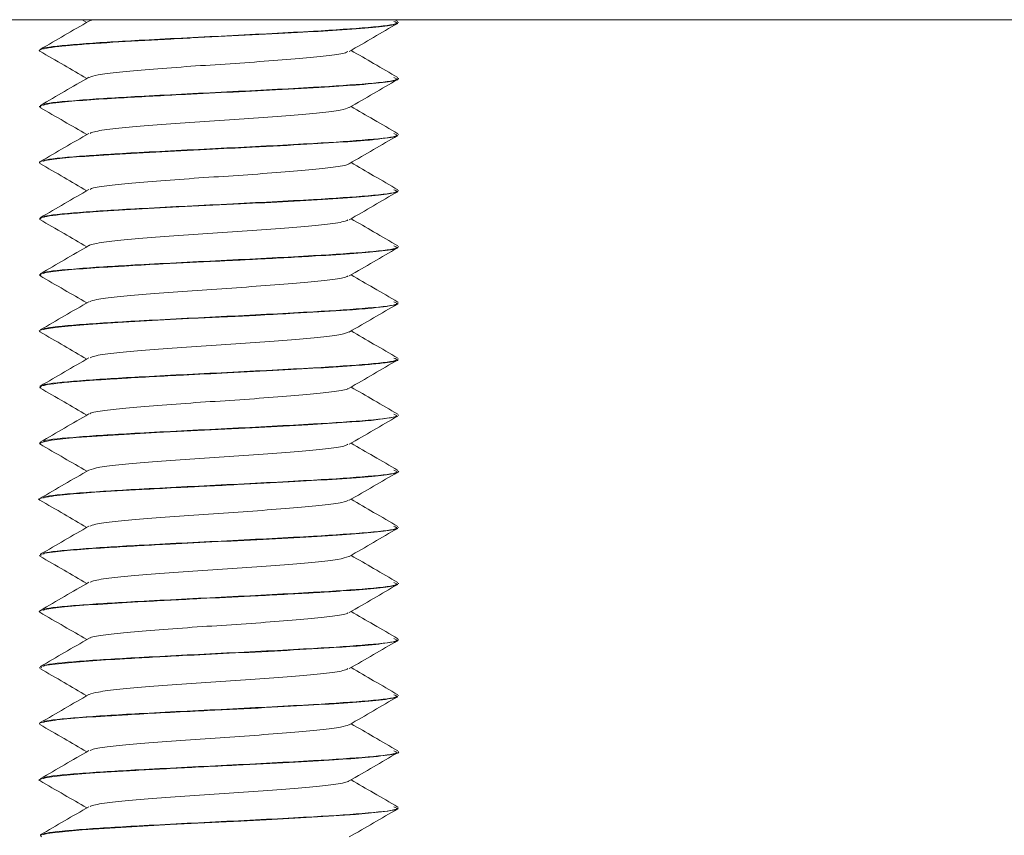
# Model space of a CAD drawing. Header units: millimetres. Extents: x 330 to 1856, y -20 to 3175.
# Tile 46 of 53: x 1721 to 1743, y 1747 to 1765. Entities that reach past the tile are written whole.
import ezdxf

# ---------------------------------------------------------------- set-up
doc = ezdxf.new("R2010")
doc.units = ezdxf.units.MM

msp = doc.modelspace()

# ---------------------------------------------------------------- linework, layer by layer
at = {"color": 7, "linetype": 'Continuous', "lineweight": 15}
for p, q in [((1855.939, 1764.98), (1705.939, 1764.98)), ((1722.893, 1764.98), (1722.995, 1764.921)), ((1729.927, 1764.941), (1729.859, 1764.98)), ((1729.939, 1764.916), (1729.939, 1764.926)), ((1721.939, 1764.301), (1721.939, 1764.291)), ((1729.939, 1763.666), (1729.939, 1763.676)), ((1721.939, 1763.051), (1721.939, 1763.041)), ((1729.939, 1762.416), (1729.939, 1762.426)), ((1721.939, 1761.801), (1721.939, 1761.791)), ((1729.939, 1761.166), (1729.939, 1761.176)), ((1721.939, 1760.551), (1721.939, 1760.541)), ((1729.939, 1759.916), (1729.939, 1759.926)), ((1721.939, 1759.301), (1721.939, 1759.291)), ((1729.939, 1758.666), (1729.939, 1758.676)), ((1721.939, 1758.051), (1721.939, 1758.041)), ((1729.939, 1757.416), (1729.939, 1757.426)), ((1721.939, 1756.801), (1721.939, 1756.791)), ((1729.939, 1756.166), (1729.939, 1756.176)), ((1721.939, 1755.551), (1721.939, 1755.541)), ((1729.939, 1754.916), (1729.939, 1754.926)), ((1721.939, 1754.301), (1721.939, 1754.291)), ((1729.939, 1753.666), (1729.939, 1753.676)), ((1721.939, 1753.051), (1721.939, 1753.041)), ((1729.939, 1752.416), (1729.939, 1752.426)), ((1721.939, 1751.801), (1721.939, 1751.791)), ((1729.939, 1751.166), (1729.939, 1751.176)), ((1721.939, 1750.551), (1721.939, 1750.541)), ((1729.939, 1749.916), (1729.939, 1749.926)), ((1721.939, 1749.301), (1721.939, 1749.291)), ((1729.939, 1748.666), (1729.939, 1748.676)), ((1721.939, 1748.051), (1721.939, 1748.041)), ((1729.939, 1747.416), (1729.939, 1747.426))]:
    msp.add_line(p, q, dxfattribs=at)
at = {"color": 7, "linetype": 'Continuous', "lineweight": 15, "flags": 128}
for points in [[(1721.971, 1755.541), (1721.952, 1755.557), (1722.207, 1755.614), (1722.53, 1755.651), (1722.76, 1755.672), (1723.461, 1755.72), (1724.546, 1755.783), (1725.621, 1755.838), (1726.829, 1755.898), (1727.92, 1755.957), (1728.897, 1756.019), (1729.073, 1756.032), (1729.124, 1756.036), (1729.133, 1756.037), (1729.134, 1756.037), (1729.135, 1756.037), (1729.135, 1756.037), (1729.135, 1756.037), (1729.135, 1756.037), (1729.135, 1756.037), (1729.135, 1756.037), (1729.136, 1756.037), (1729.142, 1756.038), (1729.207, 1756.043), (1729.329, 1756.054), (1729.879, 1756.132), (1729.906, 1756.166)], [(1721.986, 1746.778), (1721.962, 1746.812), (1722.004, 1746.826), (1722.035, 1746.834), (1722.054, 1746.838), (1722.064, 1746.84), (1722.067, 1746.841), (1722.068, 1746.841), (1722.068, 1746.841), (1722.068, 1746.841), (1722.068, 1746.841), (1722.068, 1746.841), (1722.068, 1746.841), (1722.068, 1746.841), (1722.068, 1746.841), (1722.07, 1746.842), (1722.086, 1746.845), (1722.115, 1746.85), (1722.23, 1746.867), (1722.894, 1746.932), (1723.751, 1746.988), (1724.85, 1747.049), (1725.937, 1747.104), (1726.43, 1747.127), (1726.994, 1747.156), (1728.138, 1747.22), (1728.982, 1747.275), (1729.705, 1747.348), (1729.928, 1747.402), (1729.914, 1747.416)]]:
    msp.add_lwpolyline(points, dxfattribs=at)
at = {"color": 7, "linetype": 'Continuous', "lineweight": 15}
for points, knots in [([(1721.952, 1764.278), (1721.949, 1764.279), (1721.896, 1764.301), (1722.008, 1764.336), (1722.286, 1764.376), (1722.485, 1764.397), (1722.588, 1764.407), (1722.692, 1764.416), (1722.915, 1764.434), (1723.443, 1764.47), (1724.205, 1764.515), (1724.922, 1764.553), (1725.616, 1764.589), (1726.543, 1764.632), (1727.665, 1764.692), (1728.65, 1764.75), (1729.401, 1764.806), (1729.87, 1764.865), (1729.904, 1764.9), (1729.919, 1764.916)], [0, 0, 0, 0, 0.005383, 0.104715, 0.167541, 0.1891, 0.200968, 0.213144, 0.232691, 0.287376, 0.390822, 0.437925, 0.463178, 0.556614, 0.651587, 0.734538, 0.829961, 0.923688, 1, 1, 1, 1]), ([(1723.04, 1764.947), (1722.86, 1764.843), (1722.499, 1764.633), (1722.139, 1764.425), (1721.958, 1764.32)], [0, 0, 0, 0, 0.499595, 1, 1, 1, 1]), ([(1729.837, 1764.942), (1729.875, 1764.927), (1729.984, 1764.884), (1729.349, 1764.807), (1728.036, 1764.72), (1726.131, 1764.622), (1724.176, 1764.526), (1722.764, 1764.438), (1722.03, 1764.368), (1722.039, 1764.331), (1722.041, 1764.321)], [0, 0, 0, 0, 0.076378, 0.215328, 0.351891, 0.514587, 0.676368, 0.813283, 0.952049, 1, 1, 1, 1]), ([(1723.173, 1764.98), (1723.125, 1764.972), (1723.055, 1764.961), (1723.057, 1764.951), (1723.057, 1764.947)], [0, 0, 0, 0, 0.700759, 1, 1, 1, 1]), ([(1728.844, 1764.273), (1729.023, 1764.377), (1729.382, 1764.586), (1729.742, 1764.794), (1729.922, 1764.898)], [0, 0, 0, 0, 0.499758, 1, 1, 1, 1]), ([(1721.948, 1764.278), (1722.128, 1764.174), (1722.477, 1763.972), (1722.826, 1763.769), (1722.995, 1763.671)], [0, 0, 0, 0, 0.51675, 1, 1, 1, 1]), ([(1728.815, 1764.273), (1728.794, 1764.26), (1728.742, 1764.228), (1728.362, 1764.172), (1727.749, 1764.116), (1726.961, 1764.053), (1726.082, 1763.992), (1725.189, 1763.935), (1724.365, 1763.871), (1723.689, 1763.814), (1723.209, 1763.754), (1723.1, 1763.715), (1723.048, 1763.696)], [0, 0, 0, 0, 0.066198, 0.171912, 0.275266, 0.380773, 0.485628, 0.589397, 0.695229, 0.798812, 0.903911, 1, 1, 1, 1]), ([(1729.927, 1763.691), (1729.747, 1763.796), (1729.399, 1763.997), (1729.052, 1764.199), (1728.884, 1764.296)], [0, 0, 0, 0, 0.5174983, 1, 1, 1, 1]), ([(1721.973, 1763.028), (1721.961, 1763.041), (1721.931, 1763.076), (1722.291, 1763.132), (1722.942, 1763.189), (1723.841, 1763.244), (1724.931, 1763.305), (1726.134, 1763.363), (1727.259, 1763.419), (1728.283, 1763.478), (1729.172, 1763.535), (1729.724, 1763.595), (1729.957, 1763.64), (1729.921, 1763.662), (1729.914, 1763.666)], [0, 0, 0, 0, 0.063775, 0.168373, 0.252956, 0.33031, 0.441639, 0.524424, 0.610463, 0.706586, 0.790475, 0.894396, 0.978108, 1, 1, 1, 1]), ([(1723.04, 1763.697), (1722.86, 1763.593), (1722.499, 1763.383), (1722.139, 1763.175), (1721.958, 1763.07)], [0, 0, 0, 0, 0.499595, 1, 1, 1, 1]), ([(1729.837, 1763.692), (1729.875, 1763.677), (1729.984, 1763.634), (1729.349, 1763.557), (1728.036, 1763.47), (1726.131, 1763.372), (1724.176, 1763.276), (1722.764, 1763.188), (1722.03, 1763.118), (1722.039, 1763.081), (1722.041, 1763.071)], [0, 0, 0, 0, 0.0763782, 0.2153276, 0.3518908, 0.5145869, 0.6763681, 0.8132826, 0.9520493, 1, 1, 1, 1]), ([(1728.844, 1763.023), (1729.023, 1763.127), (1729.382, 1763.336), (1729.742, 1763.544), (1729.922, 1763.648)], [0, 0, 0, 0, 0.4997609, 1, 1, 1, 1]), ([(1721.948, 1763.028), (1722.128, 1762.924), (1722.477, 1762.722), (1722.826, 1762.519), (1722.995, 1762.421)], [0, 0, 0, 0, 0.51675, 1, 1, 1, 1]), ([(1728.835, 1763.024), (1728.787, 1763.005), (1728.685, 1762.966), (1728.216, 1762.906), (1727.548, 1762.849), (1726.729, 1762.786), (1725.838, 1762.728), (1724.956, 1762.667), (1724.162, 1762.605), (1723.54, 1762.548), (1723.151, 1762.492), (1723.092, 1762.46), (1723.069, 1762.447)], [0, 0, 0, 0, 0.095843, 0.201094, 0.304578, 0.410394, 0.514322, 0.619004, 0.724603, 0.827947, 0.933589, 1, 1, 1, 1]), ([(1729.927, 1762.441), (1729.747, 1762.546), (1729.399, 1762.747), (1729.052, 1762.949), (1728.884, 1763.046)], [0, 0, 0, 0, 0.5174983, 1, 1, 1, 1]), ([(1721.958, 1761.791), (1721.952, 1761.794), (1721.902, 1761.815), (1722.123, 1761.856), (1722.637, 1761.917), (1723.458, 1761.971), (1724.498, 1762.032), (1725.613, 1762.089), (1726.781, 1762.144), (1727.887, 1762.204), (1728.622, 1762.249), (1728.977, 1762.275), (1729.083, 1762.283), (1729.134, 1762.287), (1729.157, 1762.289), (1729.167, 1762.29), (1729.169, 1762.29), (1729.17, 1762.29), (1729.17, 1762.29), (1729.171, 1762.29), (1729.171, 1762.29), (1729.17, 1762.29), (1729.171, 1762.29), (1729.171, 1762.29), (1729.172, 1762.29), (1729.205, 1762.297), (1729.277, 1762.296), (1729.608, 1762.337), (1729.913, 1762.37), (1729.906, 1762.405), (1729.904, 1762.416)], [0, 0, 0, 0, 0.012682, 0.107199, 0.196402, 0.289775, 0.38537, 0.478132, 0.559031, 0.662857, 0.755008, 0.778125, 0.789683, 0.795457, 0.798347, 0.799068, 0.799254, 0.799339, 0.799386, 0.799387, 0.799388, 0.799398, 0.799399, 0.799403, 0.799495, 0.799872, 0.811226, 0.832608, 0.945854, 1, 1, 1, 1]), ([(1723.04, 1762.447), (1722.86, 1762.343), (1722.499, 1762.133), (1722.139, 1761.925), (1721.958, 1761.82)], [0, 0, 0, 0, 0.499595, 1, 1, 1, 1]), ([(1729.837, 1762.442), (1729.875, 1762.427), (1729.984, 1762.384), (1729.349, 1762.307), (1728.036, 1762.22), (1726.131, 1762.122), (1724.176, 1762.026), (1722.764, 1761.938), (1722.03, 1761.868), (1722.039, 1761.831), (1722.041, 1761.821)], [0, 0, 0, 0, 0.076378, 0.215328, 0.351891, 0.514587, 0.676368, 0.813283, 0.952049, 1, 1, 1, 1]), ([(1728.844, 1761.773), (1729.023, 1761.877), (1729.382, 1762.086), (1729.742, 1762.294), (1729.922, 1762.398)], [0, 0, 0, 0, 0.499764, 1, 1, 1, 1]), ([(1721.948, 1761.778), (1722.128, 1761.674), (1722.477, 1761.472), (1722.826, 1761.269), (1722.995, 1761.171)], [0, 0, 0, 0, 0.51675, 1, 1, 1, 1]), ([(1728.826, 1761.773), (1728.826, 1761.77), (1728.825, 1761.747), (1728.567, 1761.701), (1728.06, 1761.641), (1727.335, 1761.582), (1726.492, 1761.519), (1725.593, 1761.462), (1724.73, 1761.4), (1723.971, 1761.339), (1723.409, 1761.281), (1723.097, 1761.231), (1723.075, 1761.204), (1723.069, 1761.197)], [0, 0, 0, 0, 0.016898, 0.122908, 0.227601, 0.332086, 0.438148, 0.54183, 0.647539, 0.752836, 0.85679, 0.96293, 1, 1, 1, 1]), ([(1729.927, 1761.191), (1729.747, 1761.296), (1729.399, 1761.497), (1729.052, 1761.699), (1728.884, 1761.796)], [0, 0, 0, 0, 0.5174983, 1, 1, 1, 1]), ([(1721.948, 1760.528), (1721.952, 1760.545), (1721.962, 1760.587), (1722.433, 1760.647), (1723.189, 1760.705), (1724.064, 1760.757), (1725.203, 1760.819), (1726.382, 1760.874), (1727.523, 1760.933), (1728.522, 1760.992), (1729.307, 1761.047), (1729.837, 1761.109), (1729.903, 1761.147), (1729.936, 1761.166)], [0, 0, 0, 0, 0.083089, 0.202205, 0.268513, 0.361713, 0.451395, 0.547633, 0.634025, 0.72483, 0.817054, 0.906756, 1, 1, 1, 1]), ([(1723.04, 1761.197), (1722.86, 1761.093), (1722.499, 1760.883), (1722.139, 1760.675), (1721.958, 1760.57)], [0, 0, 0, 0, 0.499592, 1, 1, 1, 1]), ([(1729.837, 1761.192), (1729.875, 1761.177), (1729.984, 1761.134), (1729.349, 1761.057), (1728.036, 1760.97), (1726.131, 1760.872), (1724.176, 1760.776), (1722.764, 1760.688), (1722.03, 1760.618), (1722.039, 1760.581), (1722.041, 1760.571)], [0, 0, 0, 0, 0.076378, 0.215328, 0.351891, 0.514587, 0.676368, 0.813283, 0.952049, 1, 1, 1, 1]), ([(1728.844, 1760.523), (1729.023, 1760.627), (1729.382, 1760.836), (1729.742, 1761.044), (1729.922, 1761.148)], [0, 0, 0, 0, 0.499764, 1, 1, 1, 1]), ([(1721.948, 1760.528), (1722.128, 1760.424), (1722.477, 1760.222), (1722.826, 1760.019), (1722.995, 1759.921)], [0, 0, 0, 0, 0.51675, 1, 1, 1, 1]), ([(1728.812, 1760.523), (1728.804, 1760.514), (1728.777, 1760.486), (1728.452, 1760.434), (1727.88, 1760.376), (1727.116, 1760.315), (1726.249, 1760.253), (1725.351, 1760.196), (1724.512, 1760.133), (1723.793, 1760.074), (1723.298, 1760.014), (1723.048, 1759.97), (1723.049, 1759.949), (1723.049, 1759.947)], [0, 0, 0, 0, 0.046165, 0.152294, 0.256176, 0.361551, 0.467193, 0.570903, 0.676984, 0.781357, 0.886154, 0.992112, 1, 1, 1, 1]), ([(1729.927, 1759.941), (1729.747, 1760.046), (1729.399, 1760.247), (1729.052, 1760.449), (1728.884, 1760.546)], [0, 0, 0, 0, 0.5174983, 1, 1, 1, 1]), ([(1721.976, 1759.291), (1721.966, 1759.298), (1721.928, 1759.323), (1722.206, 1759.369), (1722.766, 1759.426), (1723.399, 1759.466), (1724.038, 1759.505), (1724.803, 1759.548), (1725.646, 1759.59), (1726.354, 1759.623), (1727.111, 1759.662), (1728.047, 1759.713), (1728.996, 1759.772), (1729.642, 1759.833), (1729.946, 1759.882), (1729.916, 1759.91), (1729.909, 1759.916)], [0, 0, 0, 0, 0.032196, 0.126583, 0.216567, 0.297771, 0.332482, 0.399599, 0.49708, 0.533475, 0.569059, 0.680622, 0.77042, 0.863693, 0.967546, 1, 1, 1, 1]), ([(1723.04, 1759.947), (1722.86, 1759.843), (1722.499, 1759.633), (1722.139, 1759.425), (1721.958, 1759.32)], [0, 0, 0, 0, 0.499598, 1, 1, 1, 1]), ([(1729.837, 1759.942), (1729.875, 1759.927), (1729.984, 1759.884), (1729.349, 1759.807), (1728.036, 1759.72), (1726.131, 1759.622), (1724.176, 1759.526), (1722.764, 1759.438), (1722.03, 1759.368), (1722.039, 1759.331), (1722.041, 1759.321)], [0, 0, 0, 0, 0.0763782, 0.2153275, 0.3518908, 0.5145869, 0.6763681, 0.8132826, 0.9520493, 1, 1, 1, 1]), ([(1728.844, 1759.273), (1729.023, 1759.377), (1729.382, 1759.586), (1729.742, 1759.794), (1729.922, 1759.898)], [0, 0, 0, 0, 0.499764, 1, 1, 1, 1]), ([(1721.948, 1759.278), (1722.128, 1759.174), (1722.477, 1758.972), (1722.826, 1758.769), (1722.995, 1758.671)], [0, 0, 0, 0, 0.51675, 1, 1, 1, 1]), ([(1728.819, 1759.273), (1728.791, 1759.259), (1728.725, 1759.224), (1728.318, 1759.167), (1727.687, 1759.111), (1726.889, 1759.048), (1726.005, 1758.988), (1725.114, 1758.929), (1724.3, 1758.866), (1723.64, 1758.809), (1723.19, 1758.75), (1723.098, 1758.713), (1723.057, 1758.696)], [0, 0, 0, 0, 0.075521, 0.181131, 0.284469, 0.390113, 0.494696, 0.59872, 0.704523, 0.807975, 0.913279, 1, 1, 1, 1]), ([(1729.927, 1758.691), (1729.747, 1758.796), (1729.399, 1758.997), (1729.052, 1759.199), (1728.884, 1759.296)], [0, 0, 0, 0, 0.5174983, 1, 1, 1, 1]), ([(1721.954, 1758.028), (1721.949, 1758.031), (1721.904, 1758.053), (1722.038, 1758.095), (1722.53, 1758.157), (1723.308, 1758.212), (1724.29, 1758.27), (1725.232, 1758.32), (1725.962, 1758.355), (1726.451, 1758.378), (1726.992, 1758.406), (1727.771, 1758.448), (1728.49, 1758.491), (1728.992, 1758.525), (1729.461, 1758.564), (1729.871, 1758.613), (1729.906, 1758.651), (1729.92, 1758.666)], [0, 0, 0, 0, 0.011653, 0.108458, 0.199972, 0.290298, 0.380623, 0.468309, 0.516627, 0.551393, 0.583036, 0.645228, 0.743586, 0.781913, 0.81547, 0.926726, 1, 1, 1, 1]), ([(1723.04, 1758.697), (1722.86, 1758.593), (1722.499, 1758.383), (1722.139, 1758.175), (1721.958, 1758.07)], [0, 0, 0, 0, 0.499595, 1, 1, 1, 1]), ([(1729.837, 1758.692), (1729.875, 1758.677), (1729.984, 1758.634), (1729.349, 1758.557), (1728.036, 1758.47), (1726.131, 1758.372), (1724.176, 1758.276), (1722.764, 1758.188), (1722.03, 1758.118), (1722.039, 1758.081), (1722.041, 1758.071)], [0, 0, 0, 0, 0.0763782, 0.2153275, 0.3518908, 0.5145869, 0.6763681, 0.8132826, 0.9520493, 1, 1, 1, 1]), ([(1728.844, 1758.023), (1729.023, 1758.127), (1729.382, 1758.336), (1729.742, 1758.544), (1729.922, 1758.648)], [0, 0, 0, 0, 0.499764, 1, 1, 1, 1]), ([(1721.948, 1758.028), (1722.128, 1757.924), (1722.477, 1757.722), (1722.826, 1757.519), (1722.995, 1757.421)], [0, 0, 0, 0, 0.516747, 1, 1, 1, 1]), ([(1728.843, 1758.024), (1728.784, 1758.003), (1728.665, 1757.963), (1728.166, 1757.901), (1727.482, 1757.844), (1726.655, 1757.78), (1725.761, 1757.723), (1724.884, 1757.662), (1724.101, 1757.599), (1723.496, 1757.543), (1723.133, 1757.489), (1723.087, 1757.458), (1723.071, 1757.447)], [0, 0, 0, 0, 0.104176, 0.209302, 0.313073, 0.41903, 0.522845, 0.627914, 0.733485, 0.83697, 0.942837, 1, 1, 1, 1]), ([(1729.927, 1757.441), (1729.747, 1757.546), (1729.399, 1757.747), (1729.052, 1757.949), (1728.884, 1758.046)], [0, 0, 0, 0, 0.5174983, 1, 1, 1, 1]), ([(1721.974, 1756.778), (1721.963, 1756.793), (1721.932, 1756.832), (1722.326, 1756.882), (1722.698, 1756.918), (1722.809, 1756.925), (1722.82, 1756.927), (1722.828, 1756.927), (1722.828, 1756.927), (1722.828, 1756.927), (1722.828, 1756.927), (1722.828, 1756.927), (1722.828, 1756.927), (1722.831, 1756.927), (1722.836, 1756.928), (1722.85, 1756.929), (1722.876, 1756.931), (1722.93, 1756.935), (1723.102, 1756.947), (1723.397, 1756.966), (1724.072, 1757.008), (1724.995, 1757.058), (1726.193, 1757.115), (1727.279, 1757.17), (1728.296, 1757.229), (1728.935, 1757.27), (1729.372, 1757.307), (1729.723, 1757.347), (1729.955, 1757.385), (1729.915, 1757.41), (1729.905, 1757.416)], [0, 0, 0, 0, 0.0701, 0.19356, 0.226784, 0.230523, 0.232445, 0.232472, 0.232492, 0.232495, 0.232496, 0.232497, 0.232509, 0.232594, 0.233298, 0.234694, 0.237488, 0.243078, 0.254258, 0.297932, 0.337167, 0.448535, 0.525002, 0.6166, 0.704002, 0.790611, 0.820803, 0.879168, 0.971873, 1, 1, 1, 1]), ([(1723.04, 1757.447), (1722.86, 1757.343), (1722.499, 1757.133), (1722.139, 1756.925), (1721.958, 1756.82)], [0, 0, 0, 0, 0.499595, 1, 1, 1, 1]), ([(1729.837, 1757.442), (1729.875, 1757.427), (1729.984, 1757.384), (1729.349, 1757.307), (1728.036, 1757.22), (1726.131, 1757.122), (1724.176, 1757.026), (1722.764, 1756.938), (1722.03, 1756.868), (1722.039, 1756.831), (1722.041, 1756.821)], [0, 0, 0, 0, 0.076378, 0.215328, 0.351891, 0.514587, 0.676368, 0.813283, 0.952049, 1, 1, 1, 1]), ([(1728.844, 1756.773), (1729.023, 1756.877), (1729.382, 1757.086), (1729.742, 1757.294), (1729.922, 1757.398)], [0, 0, 0, 0, 0.499764, 1, 1, 1, 1]), ([(1721.948, 1756.778), (1722.128, 1756.674), (1722.477, 1756.472), (1722.826, 1756.269), (1722.995, 1756.171)], [0, 0, 0, 0, 0.516747, 1, 1, 1, 1]), ([(1728.82, 1756.773), (1728.818, 1756.768), (1728.811, 1756.743), (1728.533, 1756.695), (1728.004, 1756.637), (1727.267, 1756.577), (1726.416, 1756.514), (1725.517, 1756.457), (1724.66, 1756.394), (1723.914, 1756.334), (1723.371, 1756.276), (1723.081, 1756.228), (1723.068, 1756.203), (1723.065, 1756.197)], [0, 0, 0, 0, 0.026085, 0.132179, 0.236561, 0.341364, 0.447336, 0.550968, 0.656837, 0.761873, 0.86604, 0.972172, 1, 1, 1, 1]), ([(1729.927, 1756.191), (1729.747, 1756.296), (1729.399, 1756.497), (1729.052, 1756.699), (1728.884, 1756.796)], [0, 0, 0, 0, 0.5174983, 1, 1, 1, 1]), ([(1723.04, 1756.197), (1722.86, 1756.093), (1722.499, 1755.883), (1722.139, 1755.675), (1721.958, 1755.57)], [0, 0, 0, 0, 0.499595, 1, 1, 1, 1]), ([(1729.837, 1756.192), (1729.875, 1756.177), (1729.984, 1756.134), (1729.349, 1756.057), (1728.036, 1755.97), (1726.131, 1755.872), (1724.176, 1755.776), (1722.764, 1755.688), (1722.03, 1755.618), (1722.039, 1755.581), (1722.041, 1755.571)], [0, 0, 0, 0, 0.076378, 0.215328, 0.351891, 0.514587, 0.676368, 0.813283, 0.952049, 1, 1, 1, 1]), ([(1728.844, 1755.523), (1729.023, 1755.627), (1729.382, 1755.836), (1729.742, 1756.044), (1729.922, 1756.148)], [0, 0, 0, 0, 0.499764, 1, 1, 1, 1]), ([(1721.948, 1755.528), (1722.128, 1755.424), (1722.477, 1755.222), (1722.826, 1755.019), (1722.995, 1754.921)], [0, 0, 0, 0, 0.516747, 1, 1, 1, 1]), ([(1728.812, 1755.523), (1728.799, 1755.512), (1728.761, 1755.482), (1728.412, 1755.428), (1727.82, 1755.371), (1727.045, 1755.309), (1726.172, 1755.248), (1725.276, 1755.191), (1724.443, 1755.127), (1723.748, 1755.069), (1723.235, 1755.009), (1723.105, 1754.968), (1723.04, 1754.947)], [0, 0, 0, 0, 0.055434, 0.161454, 0.265121, 0.370644, 0.476012, 0.579781, 0.685836, 0.78987, 0.894897, 1, 1, 1, 1]), ([(1729.927, 1754.941), (1729.747, 1755.046), (1729.399, 1755.247), (1729.052, 1755.449), (1728.884, 1755.546)], [0, 0, 0, 0, 0.5174983, 1, 1, 1, 1]), ([(1723.04, 1754.947), (1722.86, 1754.843), (1722.499, 1754.633), (1722.139, 1754.425), (1721.958, 1754.32)], [0, 0, 0, 0, 0.499595, 1, 1, 1, 1]), ([(1729.837, 1754.942), (1729.875, 1754.927), (1729.984, 1754.884), (1729.349, 1754.807), (1728.036, 1754.72), (1726.131, 1754.622), (1724.176, 1754.526), (1722.764, 1754.438), (1722.03, 1754.368), (1722.039, 1754.331), (1722.041, 1754.321)], [0, 0, 0, 0, 0.076378, 0.215328, 0.351891, 0.514587, 0.676368, 0.813283, 0.952049, 1, 1, 1, 1]), ([(1721.955, 1754.278), (1721.951, 1754.279), (1721.872, 1754.299), (1722.025, 1754.339), (1722.446, 1754.399), (1723.214, 1754.457), (1724.061, 1754.507), (1724.792, 1754.546), (1725.178, 1754.566), (1725.316, 1754.573), (1725.381, 1754.577), (1725.41, 1754.578), (1725.504, 1754.583), (1725.819, 1754.598), (1726.524, 1754.631), (1727.504, 1754.682), (1728.516, 1754.742), (1729.307, 1754.797), (1729.733, 1754.846), (1729.891, 1754.886), (1729.964, 1754.904), (1729.932, 1754.915), (1729.929, 1754.916)], [0, 0, 0, 0, 0.0038, 0.093008, 0.196863, 0.272658, 0.372004, 0.434107, 0.453276, 0.464497, 0.467125, 0.468675, 0.471175, 0.489369, 0.543, 0.635499, 0.723155, 0.816147, 0.907583, 0.948457, 0.994286, 1, 1, 1, 1]), ([(1728.844, 1754.273), (1729.023, 1754.377), (1729.382, 1754.586), (1729.742, 1754.794), (1729.922, 1754.898)], [0, 0, 0, 0, 0.499764, 1, 1, 1, 1]), ([(1721.948, 1754.278), (1722.128, 1754.174), (1722.477, 1753.972), (1722.826, 1753.769), (1722.995, 1753.671)], [0, 0, 0, 0, 0.516747, 1, 1, 1, 1]), ([(1729.927, 1753.691), (1729.747, 1753.796), (1729.399, 1753.997), (1729.052, 1754.199), (1728.884, 1754.296)], [0, 0, 0, 0, 0.5174983, 1, 1, 1, 1]), ([(1728.825, 1754.274), (1728.789, 1754.257), (1728.707, 1754.221), (1728.272, 1754.162), (1727.623, 1754.105), (1726.816, 1754.042), (1725.928, 1753.983), (1725.041, 1753.924), (1724.236, 1753.861), (1723.593, 1753.804), (1723.172, 1753.747), (1723.096, 1753.712), (1723.063, 1753.697)], [0, 0, 0, 0, 0.084881, 0.19034, 0.293713, 0.399461, 0.503732, 0.608062, 0.713795, 0.817157, 0.92265, 1, 1, 1, 1]), ([(1721.98, 1753.041), (1721.969, 1753.047), (1721.921, 1753.075), (1722.227, 1753.122), (1722.814, 1753.18), (1723.666, 1753.233), (1724.73, 1753.295), (1725.943, 1753.354), (1727.084, 1753.409), (1728.144, 1753.47), (1729.033, 1753.525), (1729.635, 1753.583), (1729.938, 1753.632), (1729.906, 1753.658), (1729.895, 1753.666)], [0, 0, 0, 0, 0.031776, 0.136211, 0.220918, 0.300183, 0.412067, 0.498314, 0.590513, 0.683977, 0.774486, 0.86864, 0.958281, 1, 1, 1, 1]), ([(1723.04, 1753.697), (1722.86, 1753.593), (1722.499, 1753.383), (1722.139, 1753.175), (1721.958, 1753.07)], [0, 0, 0, 0, 0.499595, 1, 1, 1, 1]), ([(1729.837, 1753.692), (1729.875, 1753.677), (1729.984, 1753.634), (1729.349, 1753.557), (1728.036, 1753.47), (1726.131, 1753.372), (1724.176, 1753.276), (1722.764, 1753.188), (1722.03, 1753.118), (1722.039, 1753.081), (1722.041, 1753.071)], [0, 0, 0, 0, 0.076378, 0.215328, 0.351891, 0.514587, 0.676368, 0.813283, 0.952049, 1, 1, 1, 1]), ([(1728.844, 1753.023), (1729.023, 1753.127), (1729.382, 1753.336), (1729.742, 1753.544), (1729.922, 1753.648)], [0, 0, 0, 0, 0.499758, 1, 1, 1, 1]), ([(1721.948, 1753.028), (1722.128, 1752.924), (1722.477, 1752.722), (1722.826, 1752.519), (1722.995, 1752.421)], [0, 0, 0, 0, 0.516744, 1, 1, 1, 1]), ([(1728.837, 1753.019), (1728.769, 1752.999), (1728.634, 1752.957), (1728.115, 1752.897), (1727.416, 1752.839), (1726.58, 1752.775), (1725.683, 1752.718), (1724.812, 1752.656), (1724.04, 1752.595), (1723.455, 1752.537), (1723.117, 1752.485), (1723.082, 1752.456), (1723.071, 1752.447)], [0, 0, 0, 0, 0.106512, 0.212217, 0.317007, 0.423788, 0.528244, 0.634377, 0.740584, 0.844993, 0.951759, 1, 1, 1, 1]), ([(1729.927, 1752.441), (1729.747, 1752.546), (1729.399, 1752.747), (1729.052, 1752.949), (1728.884, 1753.046)], [0, 0, 0, 0, 0.5174983, 1, 1, 1, 1]), ([(1721.953, 1751.778), (1721.949, 1751.78), (1721.906, 1751.803), (1722.037, 1751.845), (1722.533, 1751.907), (1723.291, 1751.961), (1724.304, 1752.021), (1725.454, 1752.081), (1726.741, 1752.142), (1727.691, 1752.193), (1728.331, 1752.232), (1728.861, 1752.265), (1729.438, 1752.31), (1729.877, 1752.367), (1729.904, 1752.401), (1729.916, 1752.416)], [0, 0, 0, 0, 0.010756, 0.109976, 0.199221, 0.291114, 0.374707, 0.478604, 0.565213, 0.67344, 0.71033, 0.744915, 0.834969, 0.92649, 1, 1, 1, 1]), ([(1723.04, 1752.447), (1722.86, 1752.343), (1722.499, 1752.133), (1722.139, 1751.925), (1721.958, 1751.82)], [0, 0, 0, 0, 0.499595, 1, 1, 1, 1]), ([(1729.837, 1752.442), (1729.875, 1752.427), (1729.984, 1752.384), (1729.349, 1752.307), (1728.036, 1752.22), (1726.131, 1752.122), (1724.176, 1752.026), (1722.764, 1751.938), (1722.03, 1751.868), (1722.039, 1751.831), (1722.041, 1751.821)], [0, 0, 0, 0, 0.076378, 0.215328, 0.351891, 0.514587, 0.676368, 0.813283, 0.952049, 1, 1, 1, 1]), ([(1728.844, 1751.773), (1729.023, 1751.877), (1729.382, 1752.086), (1729.742, 1752.294), (1729.922, 1752.398)], [0, 0, 0, 0, 0.499758, 1, 1, 1, 1]), ([(1721.948, 1751.778), (1722.128, 1751.674), (1722.477, 1751.472), (1722.826, 1751.269), (1722.995, 1751.171)], [0, 0, 0, 0, 0.516744, 1, 1, 1, 1]), ([(1728.815, 1751.773), (1728.811, 1751.766), (1728.796, 1751.74), (1728.497, 1751.69), (1727.948, 1751.632), (1727.198, 1751.571), (1726.339, 1751.509), (1725.44, 1751.452), (1724.591, 1751.389), (1723.857, 1751.329), (1723.336, 1751.271), (1723.066, 1751.224), (1723.06, 1751.201), (1723.059, 1751.197)], [0, 0, 0, 0, 0.035325, 0.141452, 0.245566, 0.350656, 0.456498, 0.560133, 0.666119, 0.77086, 0.875306, 0.981378, 1, 1, 1, 1]), ([(1729.927, 1751.191), (1729.747, 1751.296), (1729.399, 1751.497), (1729.052, 1751.699), (1728.884, 1751.796)], [0, 0, 0, 0, 0.517501, 1, 1, 1, 1]), ([(1723.04, 1751.197), (1722.86, 1751.093), (1722.499, 1750.883), (1722.139, 1750.675), (1721.958, 1750.57)], [0, 0, 0, 0, 0.499595, 1, 1, 1, 1]), ([(1721.983, 1750.541), (1721.973, 1750.55), (1721.943, 1750.58), (1722.3, 1750.632), (1722.967, 1750.69), (1723.908, 1750.748), (1725.003, 1750.809), (1726.213, 1750.867), (1727.359, 1750.924), (1728.365, 1750.983), (1729.192, 1751.037), (1729.725, 1751.095), (1729.967, 1751.14), (1729.921, 1751.163), (1729.914, 1751.166)], [0, 0, 0, 0, 0.043964, 0.148447, 0.241466, 0.324034, 0.434963, 0.517961, 0.611831, 0.711216, 0.789628, 0.888046, 0.980948, 1, 1, 1, 1]), ([(1729.837, 1751.192), (1729.875, 1751.177), (1729.984, 1751.134), (1729.349, 1751.057), (1728.036, 1750.97), (1726.131, 1750.872), (1724.176, 1750.776), (1722.764, 1750.688), (1722.03, 1750.618), (1722.039, 1750.581), (1722.041, 1750.571)], [0, 0, 0, 0, 0.076378, 0.215328, 0.351891, 0.514587, 0.676368, 0.813283, 0.952049, 1, 1, 1, 1]), ([(1728.844, 1750.523), (1729.023, 1750.627), (1729.382, 1750.836), (1729.742, 1751.044), (1729.922, 1751.148)], [0, 0, 0, 0, 0.499758, 1, 1, 1, 1]), ([(1721.948, 1750.528), (1722.128, 1750.424), (1722.477, 1750.222), (1722.826, 1750.019), (1722.995, 1749.921)], [0, 0, 0, 0, 0.516744, 1, 1, 1, 1]), ([(1728.814, 1750.523), (1728.795, 1750.511), (1728.745, 1750.479), (1728.37, 1750.423), (1727.759, 1750.366), (1726.974, 1750.304), (1726.095, 1750.243), (1725.201, 1750.185), (1724.377, 1750.122), (1723.697, 1750.064), (1723.213, 1750.004), (1723.1, 1749.965), (1723.046, 1749.946)], [0, 0, 0, 0, 0.064594, 0.170323, 0.273685, 0.37916, 0.484063, 0.587794, 0.693627, 0.797235, 0.902294, 1, 1, 1, 1]), ([(1729.927, 1749.941), (1729.747, 1750.046), (1729.399, 1750.247), (1729.052, 1750.449), (1728.884, 1750.546)], [0, 0, 0, 0, 0.517501, 1, 1, 1, 1]), ([(1721.954, 1749.291), (1721.949, 1749.294), (1721.908, 1749.315), (1722.12, 1749.357), (1722.649, 1749.418), (1723.26, 1749.458), (1723.691, 1749.484), (1724.048, 1749.506), (1724.66, 1749.54), (1725.646, 1749.59), (1726.801, 1749.644), (1727.937, 1749.707), (1728.875, 1749.764), (1729.573, 1749.824), (1729.923, 1749.877), (1729.914, 1749.907), (1729.911, 1749.916)], [0, 0, 0, 0, 0.011804, 0.103422, 0.202851, 0.292957, 0.306899, 0.330379, 0.394574, 0.467134, 0.570489, 0.666452, 0.754986, 0.850865, 0.954819, 1, 1, 1, 1]), ([(1723.04, 1749.947), (1722.86, 1749.843), (1722.499, 1749.633), (1722.139, 1749.425), (1721.958, 1749.32)], [0, 0, 0, 0, 0.499595, 1, 1, 1, 1]), ([(1729.837, 1749.942), (1729.875, 1749.927), (1729.984, 1749.884), (1729.349, 1749.807), (1728.036, 1749.72), (1726.131, 1749.622), (1724.176, 1749.526), (1722.764, 1749.438), (1722.03, 1749.368), (1722.039, 1749.331), (1722.041, 1749.321)], [0, 0, 0, 0, 0.076378, 0.215328, 0.351891, 0.514587, 0.676368, 0.813283, 0.952049, 1, 1, 1, 1]), ([(1728.844, 1749.273), (1729.023, 1749.377), (1729.382, 1749.586), (1729.742, 1749.794), (1729.922, 1749.898)], [0, 0, 0, 0, 0.499758, 1, 1, 1, 1]), ([(1721.948, 1749.278), (1722.128, 1749.174), (1722.477, 1748.972), (1722.826, 1748.769), (1722.995, 1748.671)], [0, 0, 0, 0, 0.51675, 1, 1, 1, 1]), ([(1728.834, 1749.274), (1728.787, 1749.256), (1728.689, 1749.217), (1728.224, 1749.157), (1727.559, 1749.1), (1726.742, 1749.037), (1725.851, 1748.978), (1724.968, 1748.918), (1724.173, 1748.855), (1723.548, 1748.799), (1723.154, 1748.743), (1723.092, 1748.71), (1723.068, 1748.697)], [0, 0, 0, 0, 0.094242, 0.199512, 0.30298, 0.408791, 0.512765, 0.617401, 0.723022, 0.826355, 0.931987, 1, 1, 1, 1]), ([(1729.927, 1748.691), (1729.747, 1748.796), (1729.399, 1748.997), (1729.052, 1749.199), (1728.884, 1749.296)], [0, 0, 0, 0, 0.517495, 1, 1, 1, 1]), ([(1721.953, 1748.028), (1721.95, 1748.029), (1721.913, 1748.039), (1721.95, 1748.056), (1722.05, 1748.095), (1722.418, 1748.145), (1723.167, 1748.204), (1724.209, 1748.266), (1725.332, 1748.325), (1726.459, 1748.379), (1727.519, 1748.433), (1728.499, 1748.491), (1729.331, 1748.548), (1729.788, 1748.608), (1729.983, 1748.647), (1729.931, 1748.665), (1729.928, 1748.666)], [0, 0, 0, 0, 0.002752, 0.045531, 0.091128, 0.184347, 0.272585, 0.373098, 0.475971, 0.54105, 0.635803, 0.728129, 0.807509, 0.917631, 0.993828, 1, 1, 1, 1]), ([(1723.04, 1748.697), (1722.86, 1748.593), (1722.499, 1748.383), (1722.139, 1748.175), (1721.958, 1748.07)], [0, 0, 0, 0, 0.499595, 1, 1, 1, 1]), ([(1729.837, 1748.692), (1729.875, 1748.677), (1729.984, 1748.634), (1729.349, 1748.557), (1728.036, 1748.47), (1726.131, 1748.372), (1724.176, 1748.276), (1722.764, 1748.188), (1722.03, 1748.118), (1722.039, 1748.081), (1722.041, 1748.071)], [0, 0, 0, 0, 0.0763782, 0.2153276, 0.3518908, 0.5145869, 0.6763681, 0.8132826, 0.9520493, 1, 1, 1, 1]), ([(1728.844, 1748.023), (1729.023, 1748.127), (1729.382, 1748.336), (1729.742, 1748.544), (1729.922, 1748.648)], [0, 0, 0, 0, 0.499758, 1, 1, 1, 1]), ([(1721.948, 1748.028), (1722.128, 1747.924), (1722.477, 1747.722), (1722.826, 1747.519), (1722.995, 1747.421)], [0, 0, 0, 0, 0.51675, 1, 1, 1, 1]), ([(1728.827, 1748.023), (1728.828, 1748.02), (1728.828, 1747.997), (1728.573, 1747.952), (1728.069, 1747.892), (1727.347, 1747.833), (1726.505, 1747.77), (1725.606, 1747.713), (1724.742, 1747.651), (1723.981, 1747.59), (1723.415, 1747.532), (1723.1, 1747.482), (1723.076, 1747.455), (1723.07, 1747.447)], [0, 0, 0, 0, 0.01531, 0.121299, 0.226054, 0.330479, 0.436554, 0.540252, 0.64593, 0.751273, 0.855193, 0.961321, 1, 1, 1, 1]), ([(1729.927, 1747.441), (1729.747, 1747.546), (1729.399, 1747.747), (1729.052, 1747.949), (1728.884, 1748.046)], [0, 0, 0, 0, 0.5174983, 1, 1, 1, 1]), ([(1723.04, 1747.447), (1722.86, 1747.343), (1722.499, 1747.133), (1722.139, 1746.925), (1721.958, 1746.82)], [0, 0, 0, 0, 0.499595, 1, 1, 1, 1]), ([(1729.837, 1747.442), (1729.875, 1747.427), (1729.984, 1747.384), (1729.349, 1747.307), (1728.036, 1747.22), (1726.131, 1747.122), (1724.176, 1747.026), (1722.764, 1746.938), (1722.03, 1746.868), (1722.039, 1746.831), (1722.041, 1746.821)], [0, 0, 0, 0, 0.0763782, 0.2153276, 0.3518908, 0.5145869, 0.6763681, 0.8132826, 0.9520493, 1, 1, 1, 1]), ([(1728.844, 1746.773), (1729.023, 1746.877), (1729.382, 1747.086), (1729.742, 1747.294), (1729.922, 1747.398)], [0, 0, 0, 0, 0.499764, 1, 1, 1, 1])]:
    msp.add_open_spline(points, degree=3, knots=knots, dxfattribs=at)

doc.saveas('drawing.dxf')
